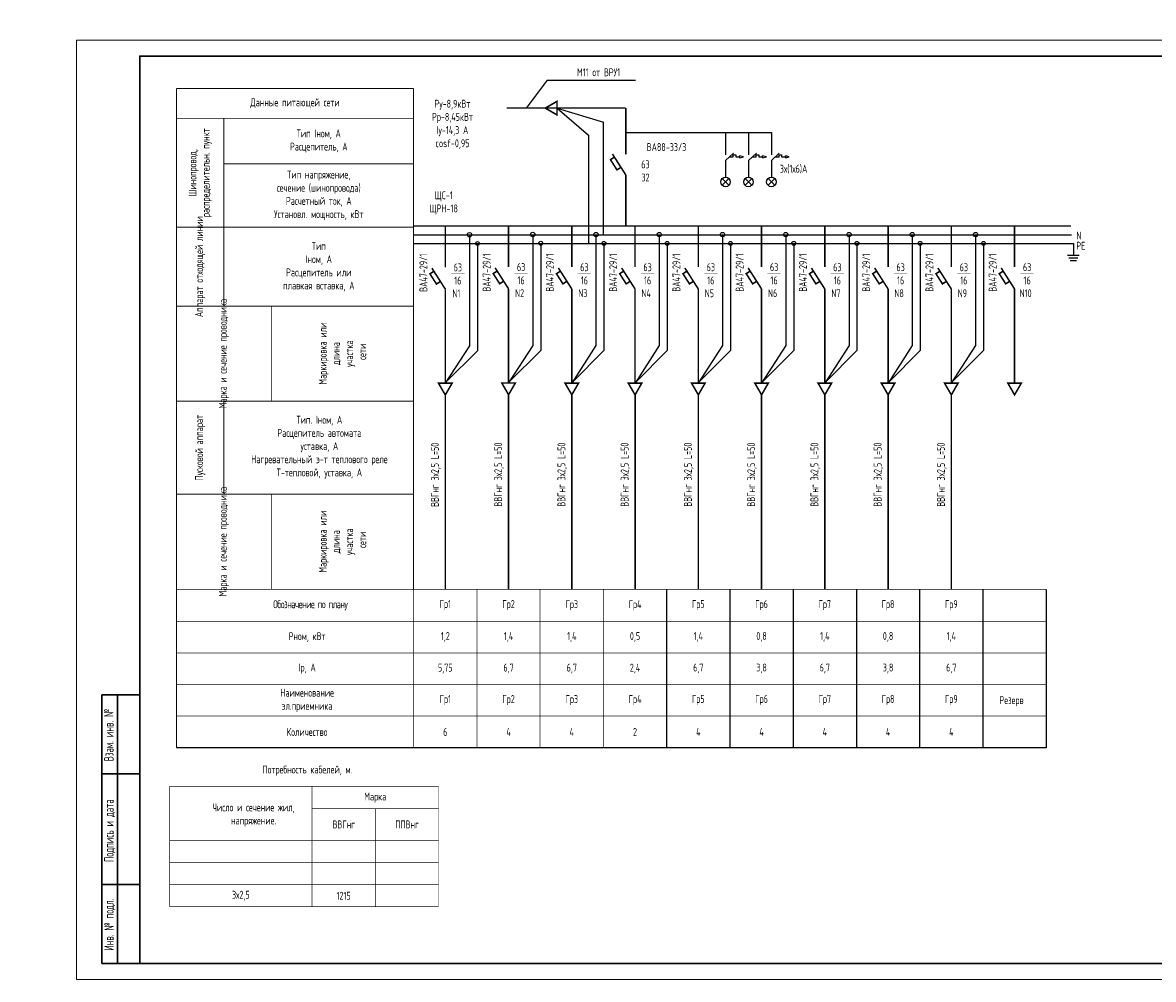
# Model space of a CAD drawing. Header units: millimetres. Extents: x 473009 to 2502882, y 456217 to 1153743.
# Tile 17 of 124: x 900229 to 935984, y 457033 to 487290. Entities that reach past the tile are written whole.
import ezdxf

# ---------------------------------------------------------------- set-up
doc = ezdxf.new("R2010")
doc.units = ezdxf.units.MM
for name, color, linetype in [('EKAB', 7, 'Continuous'), ('FORMAT', 150, 'Continuous'), ('Osnova', 7, 'Continuous'), ('построение', 7, 'Continuous'), ('формат', 136, 'Continuous')]:
    doc.layers.add(name, color=color, linetype=linetype)
for name, color, linetype, lineweight in [('ТХ. ЭЛ', 2, 'Continuous', 30), ('Электрика', 1, 'Continuous', 50), ('ЭМ', 240, 'Continuous', 20)]:
    doc.layers.add(name, color=color, linetype=linetype, lineweight=lineweight)
doc.styles.add('SPDS', font='spds.shx', dxfattribs={"width": 0.8, "height": 250})
doc.styles.add('SPDS1', font='spds.shx', dxfattribs={"width": 0.8})

# ---------------------------------------------------------------- blocks, each defined once
blk = doc.blocks.new('*U105')
at = {"color": 0, "linetype": 'Continuous', "lineweight": 30}
for p, q in [((651, 60), (836, 60)), ((651, 5), (651, 60))]:
    blk.add_line(p, q, dxfattribs=at)
at = {"layer": 'ЭМ', "color": 0, "lineweight": 30, "ltscale": 0.5}
for p, q in [((20, 90), (8, 90)), ((8, 5), (8, 90)), ((13, 5), (13, 90)), ((20, 65), (8, 65)), ((20, 30), (8, 30)), ((20, 5), (8, 5))]:
    blk.add_line(p, q, dxfattribs=at)
at = {"layer": 'ЭМ', "color": 0, "lineweight": 20, "ltscale": 0.5}
blk.add_lwpolyline([(0, 0), (841, 0), (841, 297), (0, 297)], close=True, dxfattribs=at)
at = {"layer": 'ЭМ', "color": 0, "lineweight": 30, "ltscale": 0.5}
blk.add_lwpolyline([(20, 5), (836, 5), (836, 292), (20, 292)], close=True, dxfattribs=at)
at = {"layer": 'ЭМ', "color": 0, "lineweight": 25, "ltscale": 100, "char_height": 3, "attachment_point": 2, "rotation": 90, "style": 'SPDS'}
for s, insert, width in [('Взам. инв. №', (8.72, 77.28), 31.9567), ('Подпись и дата', (8.76, 47.02), 43.3948), ('Инв. № подл.', (8.76, 17.32), 41.415)]:
    blk.add_mtext(s, dxfattribs=dict(at, insert=insert, width=width))

msp = doc.modelspace()

# ---------------------------------------------------------------- linework, layer by layer
at = {"color": 7}
for p, q in [((922455, 482926.7), (922705.6, 483164.1)), ((922701.3, 483045.4), (922701.3, 483107.5)), ((922701.3, 483107.5), (922780.4, 483107.5)), ((922780.4, 483107.5), (922780.4, 483045.4)), ((923179.6, 482926.7), (923430.3, 483164.1)), ((923425.9, 483045.4), (923425.9, 483107.5)), ((923425.9, 483107.5), (923505, 483107.5)), ((923505, 483107.5), (923505, 483045.4)), ((923904.2, 482926.7), (924154.9, 483164.1)), ((924150.5, 483045.4), (924150.5, 483107.5)), ((924150.5, 483107.5), (924229.6, 483107.5)), ((924229.6, 483107.5), (924229.6, 483045.4)), ((922455, 482926.7), (922455, 482400.6)), ((922580.3, 483045.4), (922701.3, 483045.4)), ((922780.4, 483045.4), (922900.2, 483045.4)), ((923179.6, 482926.7), (923179.6, 482400.6)), ((923304.9, 483045.4), (923425.9, 483045.4)), ((923505, 483045.4), (923624.8, 483045.4)), ((923904.2, 482926.7), (923904.2, 482400.6)), ((924029.6, 483045.4), (924150.5, 483045.4)), ((924229.6, 483045.4), (924349.4, 483045.4)), ((922348.9, 482356.7), (922561.1, 482144.5)), ((922348.9, 482144.5), (922561.1, 482356.7)), ((922455, 482550.6), (922455, 482400.6)), ((923073.6, 482356.7), (923285.7, 482144.5)), ((923073.6, 482144.5), (923285.7, 482356.7)), ((923179.6, 482550.6), (923179.6, 482400.6)), ((923798.2, 482356.7), (924010.3, 482144.5)), ((923798.2, 482144.5), (924010.3, 482356.7)), ((923904.2, 482550.6), (923904.2, 482400.6))]:
    msp.add_line(p, q, dxfattribs=at)
at = {"color": 0, "lineweight": 25, "const_width": 30}
for points in [[(905092.9, 485206), (912592.9, 485206)], [(905092.9, 485206), (905092.9, 464359.2)], [(912592.9, 485202.3), (912592.9, 469374.6)], [(905092.9, 484263.5), (912592.9, 484263.5)], [(906592.9, 478321.7), (906592.9, 484259.8)], [(912592.9, 482825.3), (906592.9, 482825.3)], [(905092.9, 480825.3), (912592.9, 480825.3)], [(905092.9, 478321.7), (912592.9, 478321.7)], [(908092.9, 475321.7), (908092.9, 478321.7)], [(905092.9, 475321.7), (912592.9, 475321.7)], [(906592.9, 472374.6), (906592.9, 475321.7)], [(905092.9, 472374.6), (912592.9, 472374.6)], [(908092.9, 472374.6), (908092.9, 469374.6)]]:
    msp.add_lwpolyline(points, dxfattribs=at)
at = {"color": 7}
for centre in [(922455, 482250.6), (923179.6, 482250.6), (923904.2, 482250.6)]:
    msp.add_circle(centre, 150, dxfattribs=at)
at = {"layer": 'EKAB', "color": 7}
for p, q in [((922900.2, 483049), (922901, 483079.5)), ((923021, 483047.1), (922901, 483079.5)), ((923624.8, 483049), (923625.7, 483079.5)), ((923745.6, 483047.1), (923625.7, 483079.5)), ((924349.5, 483049), (924350.3, 483079.5)), ((924470.2, 483047.1), (924350.3, 483079.5)), ((922900.2, 483049.3), (922899.7, 483018.8)), ((922899.7, 483018.8), (923021, 483047.1)), ((923624.8, 483049.3), (923624.3, 483018.8)), ((923624.3, 483018.8), (923745.6, 483047.1)), ((924348.9, 483018.8), (924470.2, 483047.1))]:
    msp.add_line(p, q, dxfattribs=at)
at = {"layer": 'FORMAT', "color": 0, "lineweight": 25, "ltscale": 2}
for p, q in [((917126.3, 484586.1), (918593.8, 484139)), ((917126.3, 484586.1), (918126.7, 483726.7)), ((918593.8, 480581.4), (918593.8, 484139)), ((919302.5, 483810.1), (923904.2, 483810.1)), ((922455, 483810.1), (922455, 483112.6)), ((923179.6, 483810.1), (923179.6, 483112.6)), ((923904.2, 483810.1), (923904.2, 483112.6)), ((918126.7, 483726.7), (918126.7, 480304.3)), ((924349.5, 483049.3), (924348.9, 483018.8)), ((912591.5, 480581.4), (933389.7, 480581.4)), ((914359.5, 480581.4), (914359.5, 477072.5)), ((916359.8, 480589.6), (916359.8, 477080.7)), ((918359.2, 480586.1), (918359.2, 477077.2)), ((920359.4, 480585.9), (920359.4, 477077)), ((922359.5, 480585.7), (922359.5, 477076.8)), ((924359.6, 480587.5), (924359.6, 477078.6)), ((926359.7, 480585.3), (926359.7, 477076.4)), ((928359.9, 480587.1), (928359.9, 477078.2)), ((930360, 480584.9), (930360, 477076)), ((912592.9, 480304.3), (933453.5, 480305.1)), ((914610.7, 480304.3), (914610.7, 476914.7)), ((916611, 480312.5), (916611, 476923)), ((918610.4, 480309), (918610.4, 476919.4)), ((920610.5, 480308.8), (920610.5, 476919.2)), ((922610.6, 480308.6), (922610.6, 476919)), ((924610.7, 480310.4), (924610.7, 476920.8)), ((926610.9, 480308.2), (926610.9, 476918.7)), ((928611, 480310), (928611, 476920.4)), ((930611.1, 480307.8), (930611.1, 476918.3)), ((933453.5, 480305.1), (933453.5, 479938.2)), ((933271, 479938.2), (933635.9, 479938.2)), ((933310.7, 479850.3), (933596.3, 479850.3)), ((933350.4, 479762.4), (933556.6, 479762.4)), ((914359.5, 477072.5), (913593.8, 475886)), ((916359.8, 477080.7), (915594.1, 475894.2)), ((918359.2, 477077.2), (917593.5, 475890.7)), ((920359.4, 477077), (919593.6, 475890.5)), ((922359.5, 477076.8), (921593.8, 475890.3)), ((924359.6, 477078.6), (923593.9, 475892.1)), ((926359.7, 477076.4), (925594, 475889.9)), ((928359.9, 477078.2), (927594.1, 475891.7)), ((930360, 477076), (929594.3, 475889.6)), ((914610.7, 476914.7), (913614.7, 475918.4)), ((916611, 476923), (915615, 475926.6)), ((918610.4, 476919.4), (917614.4, 475923)), ((920610.5, 476919.2), (919614.5, 475922.9)), ((922610.6, 476919), (921614.6, 475922.7)), ((924610.7, 476920.8), (923614.8, 475924.4)), ((926610.9, 476918.7), (925614.9, 475922.3)), ((928611, 476920.4), (927615, 475924)), ((930611.1, 476918.3), (929615.1, 475921.9)), ((920592.9, 469366.3), (920592.4, 464360)), ((922593, 469366.1), (922592.5, 464359.8)), ((924593.1, 469370), (924592.6, 464363.7)), ((926593.2, 469365.7), (926592.8, 464359.4)), ((928593.4, 469365.5), (928592.9, 464359.2)), ((930593.5, 469365.3), (930593, 464359)), ((932593.6, 469365.1), (932593.1, 464358.8)), ((932593.1, 464360.6), (905092.9, 464359.2))]:
    msp.add_line(p, q, dxfattribs=at)
at = {"layer": 'FORMAT', "color": 0, "lineweight": 25, "ltscale": 2, "const_width": 50}
for points in [[(916754.9, 484586.1), (917126.3, 484371.6), (917126.3, 484800.5)], [(913594.3, 475514.6), (913808.7, 475886), (913379.9, 475886)], [(915594.6, 475522.9), (915809.1, 475894.2), (915380.2, 475894.2)], [(917594, 475519.3), (917808.5, 475890.7), (917379.6, 475890.7)], [(919594.2, 475519.1), (919808.6, 475890.5), (919379.8, 475890.5)], [(921594.3, 475519), (921808.7, 475890.3), (921379.9, 475890.3)], [(923594.4, 475520.7), (923808.8, 475892.1), (923380, 475892.1)], [(925594.5, 475518.6), (925809, 475889.9), (925380.1, 475889.9)], [(927594.7, 475520.3), (927809.1, 475891.7), (927380.2, 475891.7)], [(929594.8, 475518.2), (929809.2, 475889.6), (929380.4, 475889.6)], [(931594.9, 475519.9), (931809.3, 475891.3), (931380.5, 475891.3)]]:
    msp.add_lwpolyline(points, close=True, dxfattribs=at)
at = {"layer": 'FORMAT', "color": 0, "lineweight": 25, "ltscale": 2}
for points, const_width in [([(919302.5, 484586.1), (915537.8, 484586.1)], 40), ([(919302.5, 484586.1), (919302.5, 483129.6)], 50), ([(918942.3, 483035.1), (918816.8, 482954.9), (919022.2, 482633.7), (919147.7, 482714)], 50), ([(919303.5, 482470.3), (918878.6, 483134.7)], 50), ([(919302.5, 482471.9), (919302.5, 480858.5)], 50), ([(912591.5, 480858.5), (933379.9, 480858.5)], 50), ([(913593.8, 480858.5), (913593.8, 479553.4)], 50), ([(915594.1, 480866.7), (915594.1, 479561.6)], 50), ([(917593.5, 480863.2), (917593.5, 479558.1)], 50), ([(919593.6, 480863), (919593.6, 479557.9)], 50), ([(921593.8, 480862.8), (921593.8, 479557.7)], 50), ([(923593.9, 480864.6), (923593.9, 479559.4)], 50), ([(925594, 480862.4), (925594, 479557.3)], 50), ([(927594.1, 480864.2), (927594.1, 479559.1)], 50), ([(929594.3, 480862), (929594.3, 479556.9)], 50), ([(931594.4, 480863.8), (931594.4, 479558.7)], 50), ([(913595.2, 478860.7), (913170.3, 479525.1)], 50), ([(915595.5, 478868.9), (915170.6, 479533.3)], 50), ([(917595, 478865.4), (917170, 479529.8)], 50), ([(919595.1, 478865.2), (919170.2, 479529.6)], 50), ([(921595.2, 478865), (921170.3, 479529.4)], 50), ([(923595.3, 478866.8), (923170.4, 479531.2)], 50), ([(925595.4, 478864.6), (925170.5, 479529)], 50), ([(927595.6, 478866.4), (927170.7, 479530.8)], 50), ([(929595.7, 478864.3), (929170.8, 479528.6)], 50), ([(931595.8, 478866), (931170.9, 479530.4)], 50), ([(913234, 479425.5), (913108.5, 479345.3), (913313.9, 479024.2), (913439.4, 479104.4)], 50), ([(913780.4, 479340.9), (914202.3, 479340.9)], 10), ([(915234.3, 479433.7), (915108.9, 479353.5), (915314.2, 479032.4), (915439.7, 479112.6)], 50), ([(915780.7, 479349.2), (916202.6, 479349.2)], 10), ([(917233.7, 479430.2), (917108.3, 479350), (917313.6, 479028.9), (917439.1, 479109.1)], 50), ([(917780.1, 479345.6), (918202, 479345.6)], 10), ([(919233.8, 479430), (919108.4, 479349.8), (919313.8, 479028.7), (919439.2, 479108.9)], 50), ([(919780.2, 479345.4), (920202.1, 479345.4)], 10), ([(921234, 479429.8), (921108.5, 479349.6), (921313.9, 479028.5), (921439.3, 479108.7)], 50), ([(921780.3, 479345.3), (922202.3, 479345.3)], 10), ([(923234.1, 479431.6), (923108.6, 479351.4), (923314, 479030.2), (923439.5, 479110.5)], 50), ([(923780.4, 479347), (924202.4, 479347)], 10), ([(925234.2, 479429.5), (925108.7, 479349.2), (925314.1, 479028.1), (925439.6, 479108.3)], 50), ([(925780.6, 479344.9), (926202.5, 479344.9)], 10), ([(927234.3, 479431.2), (927108.9, 479351), (927314.2, 479029.8), (927439.7, 479110.1)], 50), ([(927780.7, 479346.6), (928202.6, 479346.6)], 10), ([(929234.5, 479429.1), (929109, 479348.8), (929314.4, 479027.7), (929439.8, 479107.9)], 50), ([(929780.8, 479344.5), (930202.7, 479344.5)], 10), ([(931234.6, 479430.8), (931109.1, 479350.6), (931314.5, 479029.5), (931440, 479109.7)], 50), ([(931780.9, 479346.2), (932202.9, 479346.2)], 10), ([(913593.8, 478860.6), (913593.8, 475886)], 50), ([(915594.1, 478868.8), (915594.1, 475894.2)], 50), ([(917593.5, 478865.3), (917593.5, 475890.7)], 50), ([(919593.6, 478865.1), (919593.6, 475890.5)], 50), ([(921593.8, 478864.9), (921593.8, 475890.3)], 50), ([(923593.9, 478866.7), (923593.9, 475892.1)], 50), ([(925594, 478864.5), (925594, 475889.9)], 50), ([(927594.1, 478866.3), (927594.1, 475891.7)], 50), ([(929594.3, 478864.1), (929594.3, 475889.6)], 50), ([(931594.4, 478865.9), (931594.4, 475891.3)], 50), ([(915594.6, 475522.9), (915594.6, 469374.5)], 50), ([(913594.3, 475514.6), (913594.3, 469366.3)], 50), ([(917594, 475519.3), (917594, 469371)], 50), ([(919594.2, 475519.1), (919594.2, 469370.8)], 50), ([(921594.3, 475519), (921594.3, 469370.6)], 50), ([(923594.4, 475520.7), (923594.4, 469372.3)], 50), ([(925594.5, 475518.6), (925594.5, 469370.2)], 50), ([(927594.7, 475520.3), (927594.7, 469371.9)], 50), ([(929594.8, 475518.2), (929594.8, 469369.8)], 50), ([(914593.2, 469374.5), (914592.9, 464359.2)], 20), ([(916592.6, 469362.7), (916592.2, 464359.2)], 20), ([(918592.8, 469364.5), (918592.3, 464359.2)], 20), ([(909378.9, 462434.7), (913378.9, 462434.7)], 20)]:
    msp.add_lwpolyline(points, dxfattribs=dict(at, const_width=const_width))
for centre, radius in [((914359.5, 480581.4), 68.8), ((916359.8, 480589.6), 68.8), ((918359.2, 480586.1), 68.8), ((920359.4, 480585.9), 68.8), ((922359.5, 480585.7), 68.8), ((924359.6, 480587.5), 68.8), ((926359.7, 480585.3), 68.8), ((928359.9, 480587.1), 68.8), ((930360, 480584.9), 68.8), ((914610.7, 480304.3), 61.1), ((916611, 480312.5), 61.1), ((918610.4, 480309), 61.1), ((920610.5, 480308.8), 61.1), ((922610.6, 480308.6), 61.1), ((924610.7, 480310.4), 61.1), ((926610.9, 480308.2), 61.1), ((928611, 480310), 61.1), ((930611.1, 480307.8), 61.1)]:
    msp.add_circle(centre, radius, dxfattribs=at)
at = {"layer": 'Osnova', "color": 0, "lineweight": 25, "const_width": 20}
for points in [[(932593.6, 469365.1), (905092.9, 469366.3)], [(905092.9, 468358.4), (932593.5, 468358.4)], [(905092.9, 467359.7), (932593.4, 467359.7)]]:
    msp.add_lwpolyline(points, dxfattribs=at)
at = {"layer": 'Osnova', "color": 0, "const_width": 20}
for points in [[(912592.9, 469374.5), (912592.6, 464359.2)], [(912592.9, 469374.5), (912592.6, 464359.2)], [(904878.9, 463134.7), (913378.9, 463136.2)], [(904878.9, 459334.7), (904878.9, 463134.7)], [(909378.9, 459334.7), (909378.9, 463135.5)], [(913378.9, 463136.2), (913378.9, 459334.7)], [(911378.9, 459334.7), (911378.9, 462434.7)], [(904878.9, 461434.7), (913378.9, 461434.7)], [(904878.9, 460734.7), (913378.9, 460734.7)], [(904878.9, 460034.7), (913378.9, 460034.7)], [(904878.9, 459334.7), (913378.9, 459334.7)]]:
    msp.add_lwpolyline(points, dxfattribs=at)
at = {"layer": 'построение', "color": 0, "lineweight": 25}
for q in [(916155, 484586.1), (919605.1, 485474.8)]:
    msp.add_line((916819.8, 485474.8), q, dxfattribs=at)
at = {"layer": 'ТХ. ЭЛ', "color": 0, "lineweight": 25, "const_width": 20}
msp.add_lwpolyline([(905092.9, 465359.4), (932593.2, 465362.1)], dxfattribs=at)
at = {"layer": 'Электрика', "color": 0, "lineweight": -2, "const_width": 20}
msp.add_lwpolyline([(905092.9, 466359.7), (932593.3, 466359.7)], dxfattribs=at)

# ---------------------------------------------------------------- block references
at = {"layer": 'формат', "color": 0, "xscale": 100, "yscale": 100, "zscale": 100}
msp.add_blockref('*U105', (901932.5, 457033.4), dxfattribs=at)

# ---------------------------------------------------------------- texts
at = {"color": 7, "ltscale": 2, "insert": (513015.9, 476034.8), "char_height": 250, "width": 17719.705, "attachment_point": 4, "line_spacing_factor": 1.44, "style": 'SPDS1'}
msp.add_mtext('\\pi7954.85267;{\\L\\C256;Общие данные\\P\\pi0;\\l    1.Настоящий проект электроосвещения и электрооборудования здания выполнен на основании следующих исходных данных разделов: АР, ОВ, ОС, ТХ. \\PВРУ-1- Ру =116,2кВт; \\P             Рр =98,7кВт.\\P    2.Проектом предусмотрено рабочее (общее, местное) ремонтное и аварийное освещение.\\P    3.Общее рабочее освещение предусматривается стационарными светодиодными светильниками. Выбор типа светильников производился в соответствии с назначением помещений, характеристикой среды и требованиями архитектурного оформления.\\P   4.Освещенность помещений принята согласно нормам и правилам КМК2.01.05-98.\\P   5.Управление рабочим освещением осуществляется выключателями, установленными по месту в помещениях .\\P   6.Аварийное освещение предусматривается по линиям проходов и выходов из здания. Светильники аварийного освещения выделяются из числа светильников общего рабочего освещения и питаются от сети аварийного освещения.\\P   7.Включение светильников общего и аварийного освещения раздельное.\\P  8.Групповая осветительная сеть выполняется кабелем марки ВВГнг-0,66  в ПВХ гофротрубе за подвесным потолком, в плитах перекрытий.   \\P     9.Силовыми электроприемниками являются  технологическое,  сантехническое оборудование. Номинальная мощность установленных электроприемников принята в соответствии с заданиями технологической, вентиляционной частей проекта. \\PРасчетная мощность силовых электроприемников определена методом коэффициентов спроса по характерным группам электроприемников (на основании рекомендаций КМК). . Отключение общей вентиляции при пожаре осуществляется поступлением сигнала на магнитный пускатель "МП".\\P     10.Силовая распределительная сеть выполняется кабелем ВВГнг, проложенная за подвесным потолком в ПВХ гофротрубе и скрыто в ПВХ трубе под слоем штукатурки. \\P     11.Силовые распределительные пункты приняты с автоматическими выключателями на отходящих линиях. Щиты принять навесными. В качестве главного распределительного щита принята панель ПР. Магистральные сети выполняются кабелем марки ВВГнг, проложенные в гофрированных трубах ПВХ, на скобах.\\P    12.Для защиты от поражения электрическим током предусматривается следующие виды заземления :\\P     Заземление всех корпусов электроприемников выполняется в однофазной сети третьим  заземляющим проводом,в трехфазной-пятым заземляющим проводом.\\PВ проекте принята система заземления TN-S. Ввод в здание должен быть предусмотрен пятижильным кабелем. Пятая жила соединяется с заземленной нейтралью источника.\\P    13. Опасные зоны на объекте отсутствуют\\C5;.\\P    }14. {\\C256;Монтаж выполнить в соответствии с ПУЭ и КМК3.05.06-97.}', dxfattribs=at)
at = {"color": 0, "lineweight": 25, "char_height": 250, "width": 3000, "attachment_point": 5, "rotation": 90, "style": 'SPDS1'}
for s, insert in [('Шинопровод, распределительн. пункт', (905842.9, 482544.4)), ('Аппарат отходящей линии', (905842.9, 479571.7)), ('ВА47-29/1', (912901.1, 479380.2)), ('ВА47-29/1', (914901.4, 479388.4)), ('ВА47-29/1', (916900.8, 479384.9)), ('ВА47-29/1', (918900.9, 479384.7)), ('ВА47-29/1', (920901, 479384.5)), ('ВА47-29/1', (922901.2, 479386.2)), ('ВА47-29/1', (924901.3, 479384.1)), ('ВА47-29/1', (926901.4, 479385.8)), ('ВА47-29/1', (928901.5, 479383.7)), ('ВА47-29/1', (930901.7, 479385.5)), ('Марка и сечение проводника', (906592.9, 476821.7)), ('Маркировка или \\Pдлина \\Pучастка\\P сети', (910342.9, 476821.7)), ('Пусковой аппарат', (905842.9, 473848.2)), ('Марка и сечение проводника', (906592.9, 470874.6)), ('Маркировка или \\Pдлина \\Pучастка\\P сети', (910342.9, 470874.6))]:
    msp.add_mtext(s, dxfattribs=dict(at, insert=insert))
at = {"layer": 'FORMAT', "color": 0, "lineweight": 25, "ltscale": 2, "char_height": 250}
for s, insert, width, attachment_point, style in [('М11 от ВРУ1', (918440.2, 485719.6), 2861.145, 5, 'SPDS1'), ('Данные питающей сети', (908842.9, 484734.7), 5294.379, 5, 'SPDS1'), ('{\\C7;Pу-8,9кВт\\PPр-8,45кВт\\PIу-14,3 А\\Pcosf-0,95}', (913820.3, 484071.1), 2861.145, 5, 'SPDS1'), ('Тип Iном, А\\PРасцепитель, А', (909592.9, 483544.4), 5294.379, 5, 'SPDS1'), ('ВА88-33/3', (920589.5, 483354.4), 2861.145, 5, 'SPDS1'), ('63\\P32', (919923.3, 482599.7), 2861.145, 5, 'SPDS1'), ('3х(1х6)А', (924606.8, 482657.6), 2861.145, 5, 'SPDS1'), ('Тип напряжение, \\Pсечение (шинопровода) \\PРасчетный ток, А\\PУстановл. мощность, кВт', (909592.9, 481825.3), 5294.379, 5, 'SPDS1'), ('ЩC-1\\PЩРН-18', (913545, 481587.8), 2861.145, 5, 'SPDS1'), ('N', (933546.9, 480681.2), 322.357, 1, 'SPDS'), ('Тип\\PIном, А\\PРасцепитель или\\Pплавкая вставка, А', (909592.9, 479571.7), 5294.379, 5, 'SPDS1'), ('PE', (933546.9, 480358.7), 1975.073, 1, 'SPDS'), ('63\\P16', (913991.3, 479340.9), 2000, 5, 'SPDS1'), ('63\\P16', (915991.6, 479349.2), 2000, 5, 'SPDS1'), ('63\\P16', (917991, 479345.6), 2000, 5, 'SPDS1'), ('63\\P16', (919991.2, 479345.4), 2000, 5, 'SPDS1'), ('63\\P16', (921991.3, 479345.3), 2000, 5, 'SPDS1'), ('63\\P16', (923991.4, 479347), 2000, 5, 'SPDS1'), ('63\\P16', (925991.5, 479344.9), 2000, 5, 'SPDS1'), ('63\\P16', (927991.7, 479346.6), 2000, 5, 'SPDS1'), ('63\\P16', (929991.8, 479344.5), 2000, 5, 'SPDS1'), ('63\\P16', (931991.9, 479346.2), 2000, 5, 'SPDS1'), ('N1{\\W0.3;\\T0.75; }', (913943.5, 478727.4), 2000, 5, 'SPDS1'), ('N2{\\W0.3;\\T0.75; }', (915943.8, 478735.6), 2000, 5, 'SPDS1'), ('N3{\\W0.3;\\T0.75; }', (917943.2, 478732.1), 2000, 5, 'SPDS1'), ('N4{\\W0.3;\\T0.75; }', (919943.3, 478731.9), 2000, 5, 'SPDS1'), ('N5', (921943.5, 478731.7), 2000, 5, 'SPDS1'), ('N6', (923943.6, 478733.4), 2000, 5, 'SPDS1'), ('N7', (925943.7, 478731.3), 2000, 5, 'SPDS1'), ('N8', (927943.8, 478733.1), 2000, 5, 'SPDS1'), ('N9', (929943.9, 478730.9), 2000, 5, 'SPDS1'), ('N10', (931944.1, 478732.7), 2000, 5, 'SPDS1'), ('Тип. Iном, А\\PРасцепитель автомата\\Pуставка, А\\PНагревательный э-т теплового реле\\PТ-тепловой, уставка, А ', (909612.1, 473864.3), 5294.379, 5, 'SPDS1'), ('{\\T0.9;Обозначение по плану}', (909326, 468861.9), 2861.145, 5, 'SPDS1'), ('Гр1', (913593.7, 468872.2), 2000, 5, 'SPDS1'), ('Гр2', (915593.1, 468868.6), 2000, 5, 'SPDS1'), ('Гр3', (917592.5, 468865.1), 2000, 5, 'SPDS1'), ('Гр4', (919592.6, 468864.9), 2000, 5, 'SPDS1'), ('Гр5', (921592.7, 468868.6), 2000, 5, 'SPDS1'), ('Гр6', (923592.8, 468868.5), 2000, 5, 'SPDS1'), ('Гр7', (925592.9, 468868.3), 2000, 5, 'SPDS1'), ('Гр8', (927593.1, 468868.1), 2000, 5, 'SPDS1'), ('Гр9', (929593.2, 468867.9), 2000, 5, 'SPDS1'), ('Рном, кВт', (909224.1, 467858), 2000, 5, 'SPDS1'), ('1,2', (913593.7, 467861.6), 2000, 5, 'SPDS1'), ('1,4', (915594, 467861.6), 2000, 5, 'SPDS1'), ('1,4', (917593.3, 467861.6), 2000, 5, 'SPDS1'), ('0,5', (919593.5, 467861.2), 2000, 5, 'SPDS1'), ('1,4', (921593.6, 467865.1), 2000, 5, 'SPDS1'), ('0,8', (923593.7, 467864.9), 2000, 5, 'SPDS1'), ('1,4', (925593.8, 467864.7), 2000, 5, 'SPDS1'), ('0,8', (927594, 467864.5), 2000, 5, 'SPDS1'), ('1,4', (929594.1, 467864.3), 2000, 5, 'SPDS1'), ('Ip, А', (909224.1, 466859.6), 2000, 5, 'SPDS1'), ('5,75', (913593.7, 466862.8), 2000, 5, 'SPDS1'), ('6,7', (915594, 466862.8), 2000, 5, 'SPDS1'), ('6,7', (917593.3, 466862.8), 2000, 5, 'SPDS1'), ('2,4', (919593.5, 466862.4), 2000, 5, 'SPDS1'), ('6,7', (921593.6, 466866.3), 2000, 5, 'SPDS1'), ('3,8', (923593.7, 466866.1), 2000, 5, 'SPDS1'), ('6,7', (925593.8, 466865.9), 2000, 5, 'SPDS1'), ('3,8', (927594, 466865.7), 2000, 5, 'SPDS1'), ('6,7', (929594.1, 466865.6), 2000, 5, 'SPDS1'), ('Наименование\\Pэл.приемника', (909224.1, 465857.6), 2000, 5, 'SPDS1'), ('Гр1', (913593.4, 465865.6), 2000, 5, 'SPDS1'), ('Гр2', (915593.7, 465865.6), 2000, 5, 'SPDS1'), ('Гр3', (917593.1, 465864.8), 2000, 5, 'SPDS1'), ('Гр4', (919593.3, 465864.6), 2000, 5, 'SPDS1'), ('Гр5', (921593.4, 465868.3), 2000, 5, 'SPDS1'), ('Гр6', (923593.5, 465868.2), 2000, 5, 'SPDS1'), ('Гр7', (925593.6, 465868), 2000, 5, 'SPDS1'), ('Гр8', (927593.7, 465867.8), 2000, 5, 'SPDS1'), ('Гр9', (929593.9, 465867.6), 2000, 5, 'SPDS1'), ('Резерв', (931497.2, 465829.1), 2000, 5, 'SPDS1'), ('Количество', (909224, 464857.3), 2000, 5, 'SPDS1'), ('6', (913594, 464858.2), 2000, 5, 'SPDS1'), ('4', (915594.3, 464858.2), 2000, 5, 'SPDS1'), ('4', (917593.7, 464858.2), 2000, 5, 'SPDS1'), ('2', (919593.8, 464857.8), 2000, 5, 'SPDS1'), ('4', (921594, 464861.7), 2000, 5, 'SPDS1'), ('4', (923594.1, 464861.5), 2000, 5, 'SPDS1'), ('4', (925594.2, 464861.3), 2000, 5, 'SPDS1'), ('4', (927594.3, 464861.1), 2000, 5, 'SPDS1'), ('4', (929594.4, 464860.9), 2000, 5, 'SPDS1'), ('Потребность кабелей, м.', (909233.8, 463635.8), 3136.899, 5, 'SPDS1'), ('Число и сечение жил,\\Pнапряжение.', (907532.7, 462231), 2807.538, 5, 'SPDS1'), ('Марка', (911378.9, 462782.2), 2000, 5, 'SPDS1'), ('ВВГнг', (910383.8, 461934.7), 2000, 5, 'SPDS1'), ('ППВнг', (912383.8, 461934.7), 2000, 5, 'SPDS1'), ('3х2,5', (907128.9, 459681.2), 2000, 5, 'SPDS1'), ('1215', (910378.9, 459677.8), 2000, 5, 'SPDS1')]:
    msp.add_mtext(s, dxfattribs=dict(at, insert=insert, width=width, attachment_point=attachment_point, style=style))
at = {"layer": 'FORMAT', "color": 0, "lineweight": 25, "ltscale": 2, "char_height": 250, "width": 8656.306, "attachment_point": 2, "rotation": 90, "style": 'SPDS1'}
for insert in [(913140.1, 472990.9), (915140.4, 472999.1), (917139.8, 472995.6), (919139.9, 472995.4), (921140, 472995.2), (923140.2, 472997), (925140.3, 472994.8), (927140.4, 472996.6), (929140.5, 472994.5)]:
    msp.add_mtext('ВВГнг 3х2,5 L=50', dxfattribs=dict(at, insert=insert))

doc.saveas('drawing.dxf')
